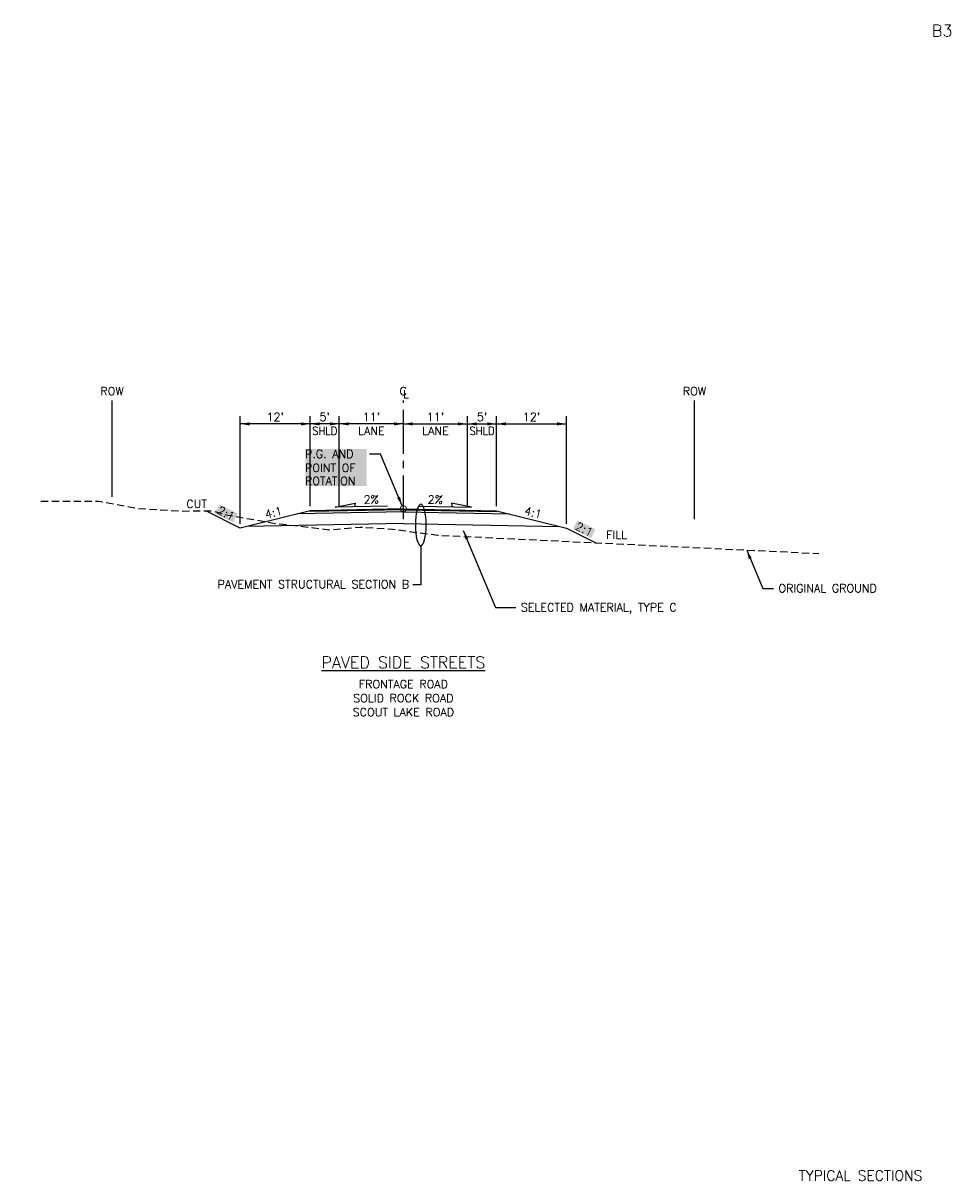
# Model space of a CAD drawing. Extents: x 18 to 323, y 7 to 735.
# Tile 6 of 6: x 164 to 323, y 536 to 735. Entities that reach past the tile are written whole.
import ezdxf
from ezdxf.enums import TextEntityAlignment as Align

# ---------------------------------------------------------------- set-up
doc = ezdxf.new("R2010")
doc.units = 0
doc.header["$LTSCALE"] = 10
doc.header["$MEASUREMENT"] = 0
doc.linetypes.add('CENTER2', pattern=[1.125, 0.75, -0.125, 0.125, -0.125])
doc.linetypes.add('HIDDEN_050%', pattern=[0.1875, 0.125, -0.0625])
for name, color, linetype in [('C-ANNO-TITL-T175', 6, 'CONTINUOUS'), ('C-ANNO-TITL-T200', 6, 'CONTINUOUS'), ('C-ANNO-TITL-T80', 1, 'CONTINUOUS'), ('DD', 3, 'CONTINUOUS'), ('DH-P1', 1, 'CONTINUOUS'), ('dl-dim', 3, 'CONTINUOUS'), ('DL-P4', 4, 'CONTINUOUS'), ('DL-P8', 8, 'CONTINUOUS'), ('DT-L140', 5, 'CONTINUOUS'), ('DT-L200', 6, 'CONTINUOUS'), ('XEG', 2, 'HIDDEN_050%'), ('XREF-BORDER', 7, 'CONTINUOUS')]:
    doc.layers.add(name, color=color, linetype=linetype)
doc.styles.add('L120', font='ROMANSM.shx', dxfattribs={"height": 1.2})
doc.styles.add('L140', font='ROMANSM.shx', dxfattribs={"height": 1.4})
doc.styles.add('L175', font='ROMANSM.shx', dxfattribs={"height": 1.75})
doc.styles.add('L200', font='ROMANSM.shx', dxfattribs={"height": 2})
doc.styles.add('L80', font='ROMANSM.shx', dxfattribs={"height": 0.8})

# ---------------------------------------------------------------- blocks, each defined once
blk = doc.blocks.new('08022_00_att1')
at = {"layer": 'C-ANNO-TITL-T175', "style": 'L175'}
for tag, p in [('LINE1', (30.75, 1.352)), ('LINE2', (30.75, 1.069)), ('LINE3', (30.75, 0.785))]:
    blk.add_attdef(tag, text='', height=0.175, dxfattribs=at).set_placement(p, align=Align.CENTER)
at = {"layer": 'C-ANNO-TITL-T200', "style": 'L200'}
blk.add_attdef('NUM', text='', height=0.2, dxfattribs=at).set_placement((32.15, 20.805), align=Align.MIDDLE)
at = {"layer": 'C-ANNO-TITL-T80', "style": 'L80'}
for tag, p in [('DESIGNED', (2.025, 20.155)), ('CHECKED', (2.175, 20.155)), ('DRAFTED', (2.325, 20.155))]:
    blk.add_attdef(tag, text='', height=0.08, rotation=90, dxfattribs=at).set_placement(p, align=Align.MIDDLE_LEFT)

msp = doc.modelspace()

# ---------------------------------------------------------------- linework, layer by layer
at = {"layer": 'DD', "linetype": 'CENTER2'}
msp.add_line((229.01, 649.6), (229.01, 669.96), dxfattribs=at)
at = {"layer": 'DD'}
for p, q in [((201.01, 648.82), (201.01, 667.27)), ((213.01, 665.96), (201.01, 665.96)), ((213.01, 651.82), (213.01, 667.27)), ((218.01, 665.96), (213.01, 665.96)), ((218.01, 651.82), (218.01, 667.27)), ((229.01, 665.96), (218.01, 665.96)), ((229.01, 665.96), (240.01, 665.96)), ((240.01, 651.82), (240.01, 667.27)), ((240.01, 665.96), (245.01, 665.96)), ((245.01, 651.82), (245.01, 667.27)), ((245.01, 665.96), (257.01, 665.96)), ((257.01, 648.82), (257.01, 667.27)), ((225.07, 660.79), (223.21, 660.79)), ((228.81, 651.88), (225.07, 660.79)), ((239.3, 647.69), (244.84, 634.46)), ((287.95, 644.31), (290.7, 637.74)), ((290.7, 637.74), (292.57, 637.74)), ((244.84, 634.46), (248.34, 634.46))]:
    msp.add_line(p, q, dxfattribs=at)
at = {"layer": 'DD', "const_width": 0.15}
msp.add_lwpolyline([(229.53, 651.39, -1), (228.48, 651.39, -1)], format="xyb", close=True, dxfattribs=at)
at = {"layer": 'DD'}
for points in [[(201.01, 665.96), (202.61, 665.7), (202.61, 666.23), (202.61, 665.7)], [(213.01, 665.96), (211.41, 665.7), (211.41, 666.23), (211.41, 665.7)], [(213.01, 665.96), (214.61, 665.7), (214.61, 666.23), (214.61, 665.7)], [(218.01, 665.96), (216.41, 665.7), (216.41, 666.23), (216.41, 665.7)], [(218.01, 665.96), (219.61, 665.7), (219.61, 666.23), (219.61, 665.7)], [(229.01, 665.96), (227.41, 665.7), (227.41, 666.23), (227.41, 665.7)], [(229.01, 665.96), (230.61, 665.7), (230.61, 666.23), (230.61, 665.7)], [(240.01, 665.96), (238.41, 665.7), (238.41, 666.23), (238.41, 665.7)], [(240.01, 665.96), (241.61, 665.7), (241.61, 666.23), (241.61, 665.7)], [(245.01, 665.96), (243.41, 665.7), (243.41, 666.23), (243.41, 665.7)], [(245.01, 665.96), (246.61, 665.7), (246.61, 666.23), (246.61, 665.7)], [(257.01, 665.96), (255.41, 665.7), (255.41, 666.23), (255.41, 665.7)], [(228.81, 651.88), (228.43, 653.46), (227.94, 653.25), (228.43, 653.46)], [(239.3, 647.69), (240.16, 646.32), (239.67, 646.11), (240.16, 646.32)], [(287.95, 644.31), (288.32, 642.73), (288.81, 642.94), (288.32, 642.73)]]:
    msp.add_solid(points, dxfattribs=at)
at = {"layer": 'DH-P1'}
for points in [[(229.01, 651.23), (229.01, 651.39), (213.01, 650.91), (213.01, 651.07)], [(229.01, 651.23), (229.01, 651.39), (245.01, 650.91), (245.01, 651.07)]]:
    msp.add_solid(points, dxfattribs=at)
at = {"layer": 'dl-dim'}
for p, q in [((232, 645.04), (232, 638.35)), ((232, 638.35), (230.62, 638.35))]:
    msp.add_line(p, q, dxfattribs=at)
at = {"layer": 'dl-dim', "extrusion": (0, 0, -1)}
msp.add_ellipse((232, 648.6), major_axis=(0, -3.56), ratio=0.262101, dxfattribs=at)
at = {"layer": 'DL-P4'}
for p, q in [((201.01, 648.07), (195.07, 651.04)), ((213.01, 651.07), (201.01, 648.07)), ((229.01, 650.89), (210.82, 650.53)), ((229.01, 651.39), (213.01, 651.07)), ((229.01, 651.23), (213.01, 650.91)), ((213.01, 650.91), (213.01, 651.07)), ((229.01, 651.39), (245.01, 651.07)), ((229.01, 651.23), (245.01, 650.91)), ((229.01, 650.89), (247.2, 650.53)), ((245.01, 651.07), (257.01, 648.07)), ((245.01, 651.07), (245.01, 650.91)), ((229.01, 648.89), (202.14, 648.36)), ((229.01, 648.89), (255.88, 648.36)), ((257.01, 648.07), (262.04, 645.56))]:
    msp.add_line(p, q, dxfattribs=at)
at = {"layer": 'DL-P8'}
for p, q in [((179.01, 653.47), (179.01, 669.96)), ((279.01, 649.6), (279.01, 669.96))]:
    msp.add_line(p, q, dxfattribs=at)
at = {"layer": 'DT-L140'}
for points in [[(226.29, 651.83), (217.3, 651.65), (220.73, 652.34), (220.59, 651.72)], [(231.69, 651.83), (240.68, 651.65), (237.26, 652.34), (237.4, 651.72)]]:
    msp.add_lwpolyline(points, dxfattribs=at)
at = {"layer": 'DT-L140', "color": 155}
for points in [[(212.17, 655.33), (212.17, 661.65), (222.72, 655.33), (222.72, 661.65)], [(196.65, 650.66), (197.4, 652.16), (199.76, 649.1), (200.51, 650.6)], [(258.13, 647.92), (258.88, 649.42), (261.24, 646.36), (261.99, 647.86)]]:
    msp.add_solid(points, dxfattribs=at)
at = {"layer": 'XEG', "flags": 128}
msp.add_lwpolyline([(166.78, 652.72), (172.68, 652.73), (176.64, 652.73), (183.51, 651.44), (190.56, 651.01), (196.07, 651.05), (198.9, 650.3), (207.21, 648.87), (210.38, 648.51), (215.43, 647.89), (216.52, 647.79), (221.52, 648.26), (227.13, 647.91), (234.93, 646.86), (300.35, 643.72)], dxfattribs=at)

# ---------------------------------------------------------------- block references
at = {"layer": 'XREF-BORDER'}
ref = msp.add_blockref('08022_00_att1', (0, 525.4), dxfattribs=dict(at, xscale=10, yscale=10, zscale=10))
ref.add_attrib('LINE2', 'TYPICAL SECTIONS', dxfattribs={"layer": 'C-ANNO-TITL-T175', "height": 1.75, "style": 'L175'}).set_placement((307.5, 536.08), align=Align.CENTER)
ref.add_attrib('NUM', 'B3', dxfattribs={"layer": 'C-ANNO-TITL-T200', "height": 2, "style": 'L200'}).set_placement((321.5, 733.45), align=Align.MIDDLE)
ref.add_attrib('DESIGNED', 'CAB', dxfattribs={"layer": 'C-ANNO-TITL-T80', "height": 0.8, "rotation": 90, "style": 'L80'}).set_placement((20.25, 726.95), align=Align.MIDDLE_LEFT)
ref.add_attrib('CHECKED', 'DRL', dxfattribs={"layer": 'C-ANNO-TITL-T80', "height": 0.8, "rotation": 90, "style": 'L80'}).set_placement((21.75, 726.95), align=Align.MIDDLE_LEFT)
ref.add_attrib('DRAFTED', 'CDB', dxfattribs={"layer": 'C-ANNO-TITL-T80', "height": 0.8, "rotation": 90, "style": 'L80'}).set_placement((23.25, 726.95), align=Align.MIDDLE_LEFT)

# ---------------------------------------------------------------- texts
at = {"layer": 'DT-L140'}
for s, style, p in [('ROW', 'L120', (178.99, 671.59)), ('C', 'L120', (228.99, 671.59)), ('L', 'L120', (229.46, 671.06)), ('ROW', 'L120', (278.99, 671.59)), ("5'", 'L140', (215.51, 667.16)), ("11'", 'L140', (223.51, 667.16)), ("11'", 'L140', (234.51, 667.16)), ("5'", 'L140', (242.51, 667.16)), ("12'", 'L140', (251.01, 667.16)), ('LANE', 'L140', (223.51, 664.76)), ('LANE', 'L140', (234.51, 664.76)), ('CUT', 'L140', (193.51, 652.23)), ('FILL', 'L140', (265.63, 646.92))]:
    msp.add_text(s, height=1.4, dxfattribs=dict(at, style=style)).set_placement(p, align=Align.MIDDLE)
at = {"layer": 'DT-L140', "style": 'L140'}
for s, rotation, p in [("12'", 360, (207.01, 667.16)), ('2%', 1.1458, (223.49, 652.98)), ('2%', 358.8542, (234.5, 652.98)), ('2:1', 333.4349, (198.58, 650.63)), ('4:1', 14.0362, (206.72, 650.74)), ('4:1', 345.9638, (251.3, 650.74)), ('2:1', 333.4349, (260.06, 647.89))]:
    msp.add_text(s, height=1.4, rotation=rotation, dxfattribs=at).set_placement(p, align=Align.MIDDLE)
at = {"layer": 'DT-L140', "style": 'L140', "width": 0.9}
for p in [(215.51, 664.76), (242.51, 664.76)]:
    msp.add_text('SHLD', height=1.4, dxfattribs=at).set_placement(p, align=Align.MIDDLE)
at = {"layer": 'DT-L140', "style": 'L140'}
for s, p in [('P.G. AND', (212.11, 660.81)), ('POINT OF', (212.11, 658.41)), ('ROTATION', (212.11, 656.17)), ('ORIGINAL GROUND', (293.39, 637.75)), ('SELECTED MATERIAL, TYPE C', (249.17, 634.48))]:
    msp.add_text(s, height=1.4, dxfattribs=at).set_placement(p, align=Align.MIDDLE_LEFT)
msp.add_text('PAVEMENT STRUCTURAL SECTION B', height=1.4, dxfattribs=at).set_placement((229.99, 638.44), align=Align.MIDDLE_RIGHT)
for s, p in [('FRONTAGE ROAD', (229.01, 620.59)), ('SOLID ROCK ROAD', (229.01, 618.19)), ('SCOUT LAKE ROAD', (229.01, 615.79))]:
    msp.add_text(s, height=1.4, dxfattribs=at).set_placement(p, align=Align.CENTER)
at = {"layer": 'DT-L200', "style": 'L200'}
msp.add_text('%%UPAVED SIDE STREETS', height=2, dxfattribs=at).set_placement((229.01, 624.02), align=Align.CENTER)

doc.saveas('drawing.dxf')
